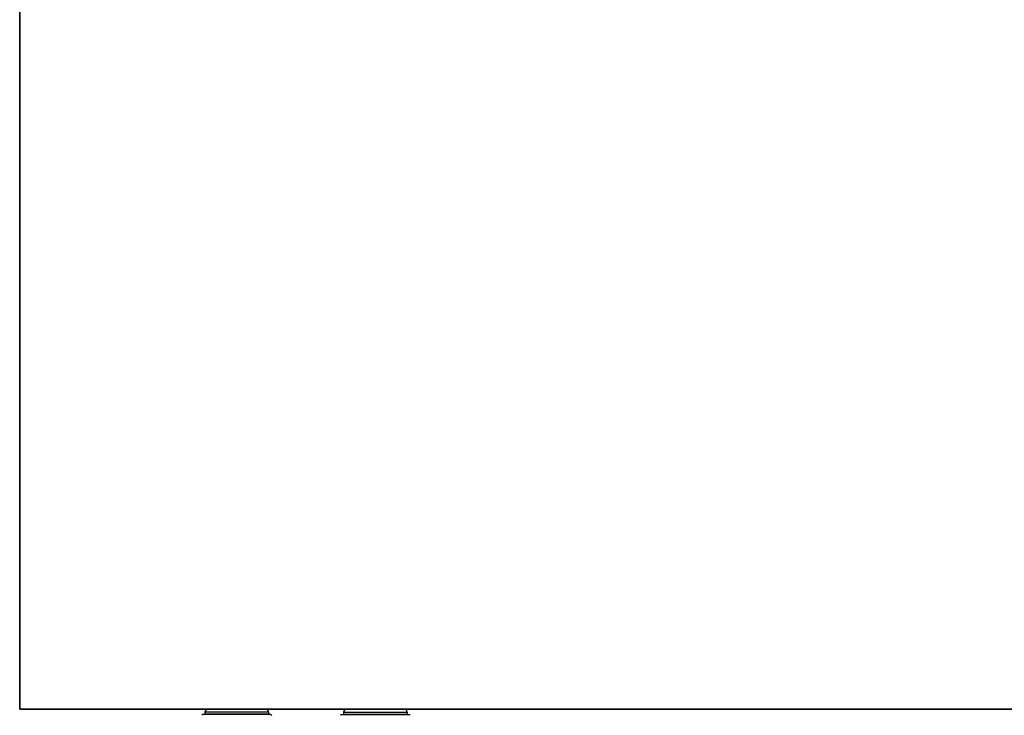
# Model space of a CAD drawing. Header units: millimetres. Extents: x -727 to 69715, y -15705 to 98123.
# Tile 108 of 256: x 27242 to 27597, y -12717 to -12466. Entities that reach past the tile are written whole.
import ezdxf

# ---------------------------------------------------------------- set-up
doc = ezdxf.new("R2010")
doc.units = ezdxf.units.MM
doc.layers.add('UT_ZAŘÍZENÍ - OT', color=3, linetype='Continuous', lineweight=35)

msp = doc.modelspace()

# ---------------------------------------------------------------- linework, layer by layer
at = {"color": 0, "linetype": 'Continuous'}
for p, q in [((27332, -12715.96), (27309, -12715.96)), ((27309, -12715.96), (27309, -12716.66)), ((27332, -12716.66), (27309, -12716.66)), ((27330.9, -12714.86), (27310.1, -12714.86)), ((27332, -12715.96), (27332, -12716.66)), ((27359, -12715.96), (27359, -12716.66)), ((27359, -12715.96), (27382, -12715.96)), ((27359, -12716.66), (27382, -12716.66)), ((27360.1, -12714.86), (27380.9, -12714.86)), ((27382, -12715.96), (27382, -12716.66)), ((27308.2, -12716.76), (27307.9, -12717.06)), ((27332.8, -12716.76), (27308.2, -12716.76)), ((27332.8, -12716.76), (27333.1, -12717.06)), ((27358.2, -12716.76), (27357.9, -12717.06)), ((27358.2, -12716.76), (27382.8, -12716.76)), ((27382.8, -12716.76), (27383.1, -12717.06))]:
    msp.add_line(p, q, dxfattribs=at)
for centre, start, end in [((27310.1, -12715.96), 90, 180), ((27310.1, -12716.66), 180, 185.2187), ((27330.9, -12715.96), 0, 90), ((27330.9, -12716.66), 354.7813, 0), ((27360.1, -12715.96), 90, 180), ((27360.1, -12716.66), 180, 185.2187), ((27380.9, -12715.96), 0, 90), ((27380.9, -12716.66), 354.7813, 0)]:
    msp.add_arc(centre, 1.1, start, end, dxfattribs=at)
at = {"layer": 'UT_ZAŘÍZENÍ - OT', "linetype": 'Continuous'}
for p, q in [((27242.19, -12214.86), (27242.19, -12714.86)), ((27242.19, -12714.86), (28442.19, -12714.86))]:
    msp.add_line(p, q, dxfattribs=at)

doc.saveas('drawing.dxf')
